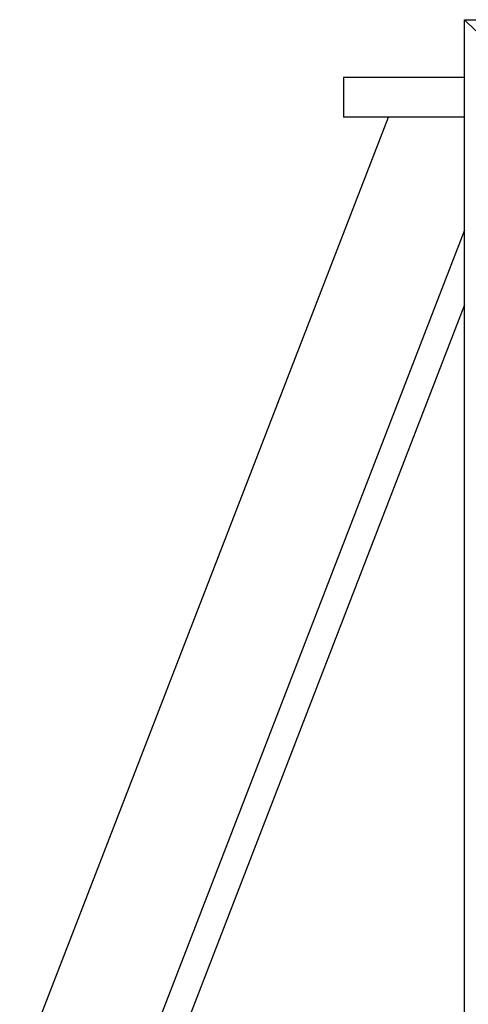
# Model space of a CAD drawing. Header units: inches. Extents: x 0 to 20790, y -12 to 14700.
# Tile 81 of 133: x 6550 to 6663, y 12435 to 12683. Entities that reach past the tile are written whole.
import ezdxf

# ---------------------------------------------------------------- set-up
doc = ezdxf.new("R2010")
doc.units = ezdxf.units.IN
doc.layers.add('1', color=7, linetype='Continuous', true_color=0xffffff)

msp = doc.modelspace()

# ---------------------------------------------------------------- linework, layer by layer
at = {"layer": '1', "color": 2, "linetype": 'Continuous', "lineweight": 25}
for p, q in [((6662.375, 12683.191), (7162.375, 12683.191)), ((6665.175, 12680.391), (6662.375, 12683.191)), ((6662.375, 11883.191), (6662.375, 12683.191)), ((6631.875, 12668.691), (6662.376, 12668.691)), ((6631.875, 12668.691), (6631.875, 12658.691)), ((6550.375, 12418.693), (6643.244, 12658.689)), ((6662.376, 12658.691), (6631.875, 12658.691)), ((6662.374, 12630.185), (6550.375, 12340.748)), ((6662.374, 12611.388), (6556.701, 12338.3))]:
    msp.add_line(p, q, dxfattribs=at)

doc.saveas('drawing.dxf')
